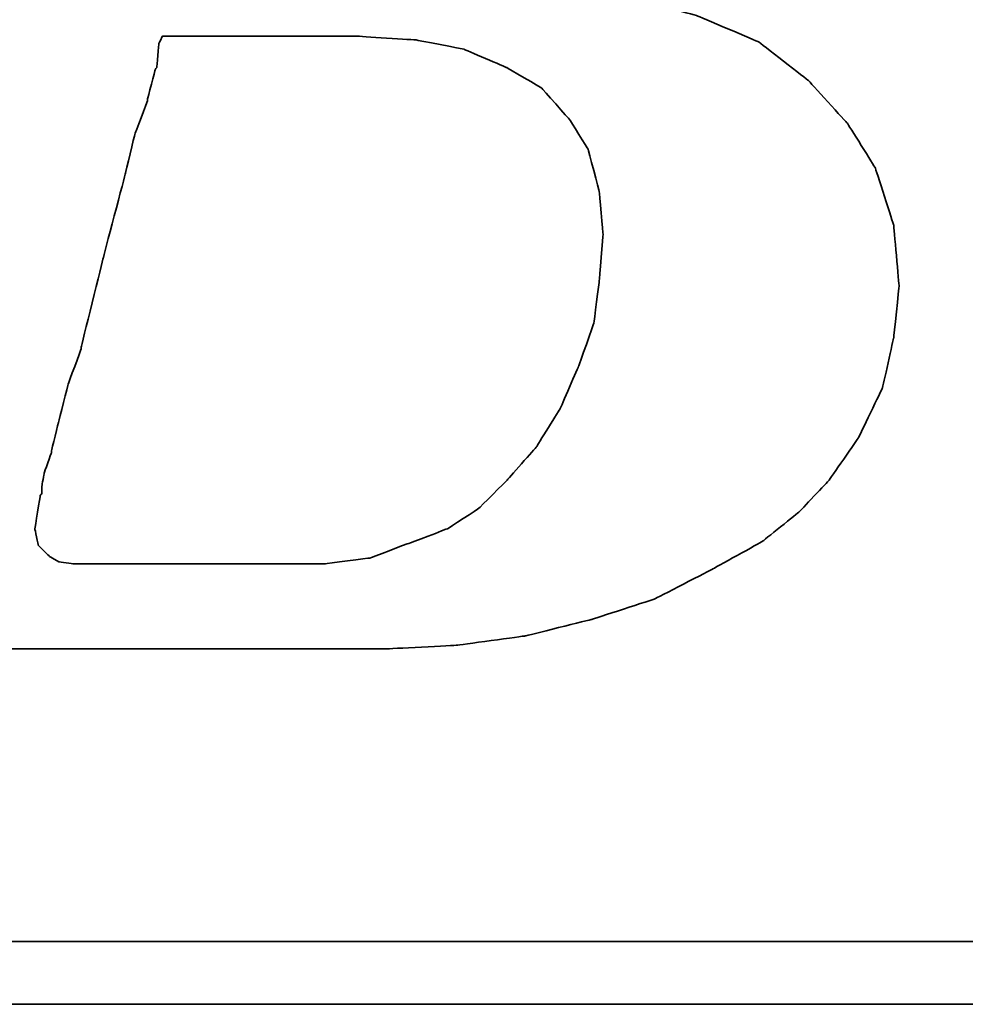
# Model space of a CAD drawing. Header units: millimetres. Extents: x 8 to 901, y 244 to 577.
# Tile 28 of 52: x 664.47 to 668.95, y 341.7 to 346.36. Entities that reach past the tile are written whole.
import ezdxf

# ---------------------------------------------------------------- set-up
doc = ezdxf.new("R2010")
doc.units = ezdxf.units.MM
doc.layers.add('DIM', color=4, linetype='CONTINUOUS')
doc.layers.add('layer 1', color=7, linetype='CONTINUOUS')

# ---------------------------------------------------------------- blocks, each defined once
blk = doc.blocks.new('TBI MOTION logo(完整正式版)')
at = {"layer": 'layer 1', "color": 22, "lineweight": 35}
for points, knots in [([(-64.65375, -6.86375), (-64.65375, -6.86375), (-64.84375, -7.29625), (-64.84375, -7.29625), (-64.84375, -7.29625), (-64.84375, -7.29625), (-64.86875, -7.34375), (-64.86875, -7.34375), (-64.86875, -7.34375), (-64.86875, -7.34375), (-64.86875, -7.36875), (-64.86875, -7.36875), (-64.86875, -7.36875), (-64.86875, -7.36875), (-65.15375, -7.65375), (-65.15375, -7.65375), (-65.15375, -7.65375), (-65.15375, -7.65375), (-65.17875, -7.65375), (-65.17875, -7.65375), (-65.17875, -7.65375), (-65.17875, -7.65375), (-65.20375, -7.67875), (-65.20375, -7.67875), (-65.20375, -7.67875), (-65.20375, -7.67875), (-65.58875, -7.87125), (-65.58875, -7.87125), (-65.58875, -7.87125), (-65.58875, -7.87125), (-65.63375, -7.87125), (-65.63375, -7.87125), (-65.63375, -7.87125), (-65.63375, -7.87125), (-65.65875, -7.89375), (-65.65875, -7.89375), (-65.65875, -7.89375), (-65.65875, -7.89375), (-66.09375, -7.94375), (-66.09375, -7.94375), (-66.09375, -7.94375), (-66.09375, -7.94375), (-66.11375, -7.94375), (-66.11375, -7.94375), (-66.11375, -7.94375), (-66.11375, -7.94375), (-66.16375, -7.94375), (-66.16375, -7.94375), (-66.16375, -7.94375), (-66.16375, -7.94375), (-66.30875, -7.94375), (-66.30875, -7.94375), (-66.30875, -7.94375), (-66.30875, -7.94375), (-66.69375, -7.94375), (-66.69375, -7.94375), (-66.69375, -7.94375), (-66.69375, -7.94375), (-67.07375, -7.94375), (-67.07375, -7.94375), (-67.07375, -7.94375), (-67.07375, -7.94375), (-67.12375, -7.94375), (-67.12375, -7.94375), (-67.12375, -7.94375), (-67.12375, -7.94375), (-67.12375, -7.96625), (-67.12375, -7.96625), (-67.12375, -7.96625), (-67.12375, -7.96625), (-67.14875, -7.99125), (-67.14875, -7.99125), (-67.14875, -7.99125), (-67.14875, -7.99125), (-67.24375, -8.34875), (-67.24375, -8.34875), (-67.24375, -8.34875), (-67.24375, -8.34875), (-67.31375, -8.68625), (-67.31375, -8.68625), (-67.31375, -8.68625), (-67.31375, -8.68625), (-67.26875, -8.68625), (-67.26875, -8.68625), (-67.26875, -8.68625), (-67.26875, -8.68625), (-67.07375, -8.68625), (-67.07375, -8.68625), (-67.07375, -8.68625), (-67.07375, -8.68625), (-66.54875, -8.68625), (-66.54875, -8.68625), (-66.54875, -8.68625), (-66.54875, -8.68625), (-65.82625, -8.68625), (-65.82625, -8.68625), (-65.82625, -8.68625), (-65.82625, -8.68625), (-65.01375, -8.68625), (-65.01375, -8.68625), (-65.01375, -8.68625), (-65.01375, -8.68625), (-64.05375, -8.68625), (-64.05375, -8.68625), (-64.05375, -8.68625), (-64.05375, -8.68625), (-62.08375, -8.68625), (-62.08375, -8.68625), (-62.08375, -8.68625), (-62.08375, -8.68625), (-60.06875, -8.68625), (-60.06875, -8.68625), (-60.06875, -8.68625), (-60.06875, -8.68625), (-59.10875, -8.68625), (-59.10875, -8.68625), (-59.10875, -8.68625), (-59.10875, -8.68625), (-58.29375, -8.68625), (-58.29375, -8.68625), (-58.29375, -8.68625), (-58.29375, -8.68625), (-57.57375, -8.68625), (-57.57375, -8.68625), (-57.57375, -8.68625), (-57.57375, -8.68625), (-57.04875, -8.68625), (-57.04875, -8.68625), (-57.04875, -8.68625), (-57.04875, -8.68625), (-56.85375, -8.68625), (-56.85375, -8.68625), (-56.85375, -8.68625), (-56.85375, -8.68625), (-56.70875, -8.68625), (-56.70875, -8.68625), (-56.70875, -8.68625), (-56.70875, -8.68625), (-56.61375, -8.68625), (-56.61375, -8.68625), (-56.61375, -8.68625), (-56.61375, -8.68625), (-56.56875, -8.68625), (-56.56875, -8.68625), (-56.56875, -8.68625), (-56.56875, -8.68625), (-55.65375, -8.63875), (-55.65375, -8.63875), (-55.65375, -8.63875), (-55.65375, -8.63875), (-54.76875, -8.51875), (-54.76875, -8.51875), (-54.76875, -8.51875), (-54.76875, -8.51875), (-53.90375, -8.30375), (-53.90375, -8.30375), (-53.90375, -8.30375), (-53.90375, -8.30375), (-53.08875, -8.03875), (-53.08875, -8.03875), (-53.08875, -8.03875), (-53.08875, -8.03875), (-52.34375, -7.65375), (-52.34375, -7.65375), (-52.34375, -7.65375), (-52.34375, -7.65375), (-51.69875, -7.29625), (-51.69875, -7.29625), (-51.69875, -7.29625), (-51.69875, -7.29625), (-51.21875, -6.91125), (-51.21875, -6.91125), (-51.21875, -6.91125), (-51.21875, -6.91125), (-50.83375, -6.50375), (-50.83375, -6.50375), (-50.83375, -6.50375), (-50.83375, -6.50375), (-50.44875, -5.94875), (-50.44875, -5.94875), (-50.44875, -5.94875), (-50.44875, -5.94875), (-50.13875, -5.30375), (-50.13875, -5.30375), (-50.13875, -5.30375), (-50.13875, -5.30375), (-49.99375, -4.65375), (-49.99375, -4.65375), (-49.99375, -4.65375), (-49.99375, -4.65375), (-49.92375, -3.98375), (-49.92375, -3.98375), (-49.92375, -3.98375), (-49.92375, -3.98375), (-49.99375, -3.19374), (-49.99375, -3.19374), (-49.99375, -3.19374), (-49.99375, -3.19374), (-50.23374, -2.44874), (-50.23374, -2.44874), (-50.23374, -2.44874), (-50.23374, -2.44874), (-50.59375, -1.87374), (-50.59375, -1.87374), (-50.59375, -1.87374), (-50.59375, -1.87374), (-51.09875, -1.31874), (-51.09875, -1.31874), (-51.09875, -1.31874), (-51.09875, -1.31874), (-51.74375, -0.81875), (-51.74375, -0.81875), (-51.74375, -0.81875), (-51.74375, -0.81875), (-52.53875, -0.48125), (-52.53875, -0.48125), (-52.53875, -0.48125), (-52.53875, -0.48125), (-53.47375, -0.21875), (-53.47375, -0.21875), (-53.47375, -0.21875), (-53.47375, -0.21875), (-54.52875, -0.04874), (-54.52875, -0.04874), (-54.52875, -0.04874), (-54.52875, -0.04874), (-55.65375, 0.12125), (-55.65375, 0.12125), (-55.65375, 0.12125), (-55.65375, 0.12125), (-54.50375, 0.28624), (-54.50375, 0.28624), (-54.50375, 0.28624), (-54.50375, 0.28624), (-53.83375, 0.38124), (-53.83375, 0.38124), (-53.83375, 0.38124), (-53.83375, 0.38124), (-53.18375, 0.50125), (-53.18375, 0.50125), (-53.18375, 0.50125), (-53.18375, 0.50125), (-52.55875, 0.66874), (-52.55875, 0.66874), (-52.55875, 0.66874), (-52.55875, 0.66874), (-52.03375, 0.86124), (-52.03375, 0.86124), (-52.03375, 0.86124), (-52.03375, 0.86124), (-51.50374, 1.03124), (-51.50374, 1.03124), (-51.50374, 1.03124), (-51.50374, 1.03124), (-51.09875, 1.27125), (-51.09875, 1.27125), (-51.09875, 1.27125), (-51.09875, 1.27125), (-50.71375, 1.48624), (-50.71375, 1.48624), (-50.71375, 1.48624), (-50.71375, 1.48624), (-50.37625, 1.77625), (-50.37625, 1.77625), (-50.37625, 1.77625), (-50.37625, 1.77625), (-49.82375, 2.37625), (-49.82375, 2.37625), (-49.82375, 2.37625), (-49.82375, 2.37625), (-49.41875, 2.99625), (-49.41875, 2.99625), (-49.41875, 2.99625), (-49.41875, 2.99625), (-49.22375, 3.76625), (-49.22375, 3.76625), (-49.22375, 3.76625), (-49.22375, 3.76625), (-49.15375, 4.50874), (-49.15375, 4.50874), (-49.15375, 4.50874), (-49.15375, 4.50874), (-49.20375, 5.25125), (-49.20375, 5.25125), (-49.20375, 5.25125), (-49.20375, 5.25125), (-49.41875, 5.92625), (-49.41875, 5.92625), (-49.41875, 5.92625), (-49.41875, 5.92625), (-49.77875, 6.47625), (-49.77875, 6.47625), (-49.77875, 6.47625), (-49.77875, 6.47625), (-50.33125, 7.02624), (-50.33125, 7.02624), (-50.33125, 7.02624), (-50.33125, 7.02624), (-51.00125, 7.43625), (-51.00125, 7.43625), (-51.00125, 7.43625), (-51.00125, 7.43625), (-51.79375, 7.72625), (-51.79375, 7.72625), (-51.79375, 7.72625), (-51.79375, 7.72625), (-52.72875, 7.89124), (-52.72875, 7.89124), (-52.72875, 7.89124), (-52.72875, 7.89124), (-53.83375, 7.98625), (-53.83375, 7.98625), (-53.83375, 7.98625), (-53.83375, 7.98625), (-53.92875, 7.98625), (-53.92875, 7.98625), (-53.92875, 7.98625), (-53.92875, 7.98625), (-54.26375, 7.98625), (-54.26375, 7.98625), (-54.26375, 7.98625), (-54.26375, 7.98625), (-54.74375, 7.98625), (-54.74375, 7.98625), (-54.74375, 7.98625), (-54.74375, 7.98625), (-55.36875, 7.98625), (-55.36875, 7.98625), (-55.36875, 7.98625), (-55.36875, 7.98625), (-56.13375, 7.98625), (-56.13375, 7.98625), (-56.13375, 7.98625), (-56.13375, 7.98625), (-56.94875, 7.98625), (-56.94875, 7.98625), (-56.94875, 7.98625), (-56.94875, 7.98625), (-58.77625, 7.98625), (-58.77625, 7.98625), (-58.77625, 7.98625), (-58.77625, 7.98625), (-60.59875, 7.98625), (-60.59875, 7.98625), (-60.59875, 7.98625), (-60.59875, 7.98625), (-61.41375, 7.98625), (-61.41375, 7.98625), (-61.41375, 7.98625), (-61.41375, 7.98625), (-62.17875, 7.98625), (-62.17875, 7.98625), (-62.17875, 7.98625), (-62.17875, 7.98625), (-62.80375, 7.98625), (-62.80375, 7.98625), (-62.80375, 7.98625), (-62.80375, 7.98625), (-63.30625, 7.98625), (-63.30625, 7.98625), (-63.30625, 7.98625), (-63.30625, 7.98625), (-63.57375, 7.98625), (-63.57375, 7.98625), (-63.57375, 7.98625), (-63.57375, 7.98625), (-63.57375, 7.96375), (-63.57375, 7.96375), (-63.57375, 7.96375), (-63.57375, 7.96375), (-63.59875, 7.94125), (-63.59875, 7.94125), (-63.59875, 7.94125), (-63.59875, 7.94125), (-63.69375, 7.55625), (-63.69375, 7.55625), (-63.69375, 7.55625), (-63.69375, 7.55625), (-63.76375, 7.24624), (-63.76375, 7.24624), (-63.76375, 7.24624), (-63.76375, 7.24624), (-63.23875, 7.24624), (-63.23875, 7.24624), (-63.23875, 7.24624), (-63.23875, 7.24624), (-62.75875, 7.24624), (-62.75875, 7.24624), (-62.75875, 7.24624), (-62.75875, 7.24624), (-62.61125, 7.24624), (-62.61125, 7.24624), (-62.61125, 7.24624), (-62.61125, 7.24624), (-62.56625, 7.24624), (-62.56625, 7.24624), (-62.56625, 7.24624), (-62.56625, 7.24624), (-62.22875, 7.24624), (-62.22875, 7.24624), (-62.22875, 7.24624), (-62.22875, 7.24624), (-62.20375, 7.24624), (-62.20375, 7.24624), (-62.20375, 7.24624), (-62.20375, 7.24624), (-62.17875, 7.21875), (-62.17875, 7.21875), (-62.17875, 7.21875), (-62.17875, 7.21875), (-61.96375, 7.17125), (-61.96375, 7.17125), (-61.96375, 7.17125), (-61.96375, 7.17125), (-61.72375, 7.12624), (-61.72375, 7.12624), (-61.72375, 7.12624), (-61.72375, 7.12624), (-61.70375, 7.12624), (-61.70375, 7.12624), (-61.70375, 7.12624), (-61.70375, 7.12624), (-61.55875, 7.07624), (-61.55875, 7.07624), (-61.55875, 7.07624), (-61.55875, 7.07624), (-61.50875, 7.07624), (-61.50875, 7.07624), (-61.50875, 7.07624), (-61.50875, 7.07624), (-61.48375, 7.02624), (-61.48375, 7.02624), (-61.48375, 7.02624), (-61.48375, 7.02624), (-61.31875, 6.83375), (-61.31875, 6.83375), (-61.31875, 6.83375), (-61.31875, 6.83375), (-61.29375, 6.81125), (-61.29375, 6.81125), (-61.29375, 6.81125), (-61.29375, 6.81125), (-61.29375, 6.78625), (-61.29375, 6.78625), (-61.29375, 6.78625), (-61.29375, 6.78625), (-61.19875, 6.50124), (-61.19875, 6.50124), (-61.19875, 6.50124), (-61.19875, 6.50124), (-61.17375, 6.45124), (-61.17375, 6.45124), (-61.17375, 6.45124), (-61.17375, 6.45124), (-61.19875, 6.40625), (-61.19875, 6.40625), (-61.19875, 6.40625), (-61.19875, 6.40625), (-61.26875, 5.99624), (-61.26875, 5.99624), (-61.26875, 5.99624), (-61.26875, 5.99624), (-61.26875, 5.85125), (-61.26875, 5.85125), (-61.26875, 5.85125), (-61.26875, 5.85125), (-61.26875, 5.82625), (-61.26875, 5.82625), (-61.26875, 5.82625), (-61.26875, 5.82625), (-61.29375, 5.80625), (-61.29375, 5.80625), (-61.29375, 5.80625), (-61.29375, 5.80625), (-61.34125, 5.66125), (-61.34125, 5.66125), (-61.34125, 5.66125), (-61.34125, 5.66125), (-61.41375, 5.44625), (-61.41375, 5.44625), (-61.41375, 5.44625), (-61.41375, 5.44625), (-61.48375, 5.15625), (-61.48375, 5.15625), (-61.48375, 5.15625), (-61.48375, 5.15625), (-61.58375, 4.82124), (-61.58375, 4.82124), (-61.58375, 4.82124), (-61.58375, 4.82124), (-61.79875, 4.00375), (-61.79875, 4.00375), (-61.79875, 4.00375), (-61.79875, 4.00375), (-62.05875, 2.99625), (-62.05875, 2.99625), (-62.05875, 2.99625), (-62.05875, 2.99625), (-62.34875, 1.91625), (-62.34875, 1.91625), (-62.34875, 1.91625), (-62.34875, 1.91625), (-62.97375, -0.41124), (-62.97375, -0.41124), (-62.97375, -0.41124), (-62.97375, -0.41124), (-63.59875, -2.75875), (-63.59875, -2.75875), (-63.59875, -2.75875), (-63.59875, -2.75875), (-63.88375, -3.86374), (-63.88375, -3.86374), (-63.88375, -3.86374), (-63.88375, -3.86374), (-64.14875, -4.82374), (-64.14875, -4.82374), (-64.14875, -4.82374), (-64.14875, -4.82374), (-64.36375, -5.64125), (-64.36375, -5.64125), (-64.36375, -5.64125), (-64.36375, -5.64125), (-64.43625, -5.97625), (-64.43625, -5.97625), (-64.43625, -5.97625), (-64.43625, -5.97625), (-64.50875, -6.28625), (-64.50875, -6.28625), (-64.50875, -6.28625), (-64.50875, -6.28625), (-64.50875, -6.30875), (-64.50875, -6.30875), (-64.50875, -6.30875), (-64.50875, -6.30875), (-64.57875, -6.50375), (-64.57875, -6.50375), (-64.57875, -6.50375), (-64.57875, -6.50375), (-64.62875, -6.69625), (-64.62875, -6.69625), (-64.62875, -6.69625), (-64.62875, -6.69625), (-64.62875, -6.76875), (-64.62875, -6.76875), (-64.62875, -6.76875), (-64.62875, -6.76875), (-64.62875, -6.81375), (-64.62875, -6.81375), (-64.62875, -6.81375), (-64.62875, -6.81375), (-64.62875, -6.83875), (-64.62875, -6.83875), (-64.62875, -6.83875), (-64.62875, -6.83875), (-64.65375, -6.86375), (-64.65375, -6.86375)], [0, 0, 0, 0, 0.00719424, 0.00719424, 0.00719424, 0.00719425, 0.01438849, 0.01438849, 0.01438849, 0.0143885, 0.02158273, 0.02158273, 0.02158273, 0.02158274, 0.02877698, 0.02877698, 0.02877698, 0.02877699, 0.03597122, 0.03597122, 0.03597122, 0.03597123, 0.04316547, 0.04316547, 0.04316547, 0.04316548, 0.05035971, 0.05035971, 0.05035971, 0.05035972, 0.05755396, 0.05755396, 0.05755396, 0.05755397, 0.0647482, 0.0647482, 0.0647482, 0.06474821, 0.07194245, 0.07194245, 0.07194245, 0.07194246, 0.07913669, 0.07913669, 0.07913669, 0.0791367, 0.08633094, 0.08633094, 0.08633094, 0.08633095, 0.09352518, 0.09352518, 0.09352518, 0.09352519, 0.10071942, 0.10071942, 0.10071942, 0.10071943, 0.10791367, 0.10791367, 0.10791367, 0.10791368, 0.11510791, 0.11510791, 0.11510791, 0.11510792, 0.12230216, 0.12230216, 0.12230216, 0.12230217, 0.1294964, 0.1294964, 0.1294964, 0.12949641, 0.13669065, 0.13669065, 0.13669065, 0.13669066, 0.14388489, 0.14388489, 0.14388489, 0.1438849, 0.15107914, 0.15107914, 0.15107914, 0.15107915, 0.15827338, 0.15827338, 0.15827338, 0.15827339, 0.16546763, 0.16546763, 0.16546763, 0.16546764, 0.17266187, 0.17266187, 0.17266187, 0.17266188, 0.17985612, 0.17985612, 0.17985612, 0.17985613, 0.18705036, 0.18705036, 0.18705036, 0.18705037, 0.1942446, 0.1942446, 0.1942446, 0.19424461, 0.20143885, 0.20143885, 0.20143885, 0.20143886, 0.20863309, 0.20863309, 0.20863309, 0.2086331, 0.21582734, 0.21582734, 0.21582734, 0.21582735, 0.22302158, 0.22302158, 0.22302158, 0.22302159, 0.23021583, 0.23021583, 0.23021583, 0.23021584, 0.23741007, 0.23741007, 0.23741007, 0.23741008, 0.24460432, 0.24460432, 0.24460432, 0.24460433, 0.25179856, 0.25179856, 0.25179856, 0.25179857, 0.25899281, 0.25899281, 0.25899281, 0.25899282, 0.26618705, 0.26618705, 0.26618705, 0.26618706, 0.27338129, 0.27338129, 0.27338129, 0.2733813, 0.28057554, 0.28057554, 0.28057554, 0.28057555, 0.28776978, 0.28776978, 0.28776978, 0.28776979, 0.29496403, 0.29496403, 0.29496403, 0.29496404, 0.30215827, 0.30215827, 0.30215827, 0.30215828, 0.30935252, 0.30935252, 0.30935252, 0.30935253, 0.31654676, 0.31654676, 0.31654676, 0.31654677, 0.32374101, 0.32374101, 0.32374101, 0.32374102, 0.33093525, 0.33093525, 0.33093525, 0.33093526, 0.3381295, 0.3381295, 0.3381295, 0.33812951, 0.34532374, 0.34532374, 0.34532374, 0.34532375, 0.35251799, 0.35251799, 0.35251799, 0.352518, 0.35971223, 0.35971223, 0.35971223, 0.35971224, 0.36690647, 0.36690647, 0.36690647, 0.36690648, 0.37410072, 0.37410072, 0.37410072, 0.37410073, 0.38129496, 0.38129496, 0.38129496, 0.38129497, 0.38848921, 0.38848921, 0.38848921, 0.38848922, 0.39568345, 0.39568345, 0.39568345, 0.39568346, 0.4028777, 0.4028777, 0.4028777, 0.40287771, 0.41007194, 0.41007194, 0.41007194, 0.41007195, 0.41726619, 0.41726619, 0.41726619, 0.4172662, 0.42446043, 0.42446043, 0.42446043, 0.42446044, 0.43165468, 0.43165468, 0.43165468, 0.43165469, 0.43884892, 0.43884892, 0.43884892, 0.43884893, 0.44604317, 0.44604317, 0.44604317, 0.44604318, 0.45323741, 0.45323741, 0.45323741, 0.45323742, 0.46043165, 0.46043165, 0.46043165, 0.46043166, 0.4676259, 0.4676259, 0.4676259, 0.46762591, 0.47482014, 0.47482014, 0.47482014, 0.47482015, 0.48201439, 0.48201439, 0.48201439, 0.4820144, 0.48920863, 0.48920863, 0.48920863, 0.48920864, 0.49640288, 0.49640288, 0.49640288, 0.49640289, 0.50359712, 0.50359712, 0.50359712, 0.50359713, 0.51079137, 0.51079137, 0.51079137, 0.51079138, 0.51798561, 0.51798561, 0.51798561, 0.51798562, 0.52517986, 0.52517986, 0.52517986, 0.52517987, 0.5323741, 0.5323741, 0.5323741, 0.53237411, 0.53956835, 0.53956835, 0.53956835, 0.53956836, 0.54676259, 0.54676259, 0.54676259, 0.5467626, 0.55395683, 0.55395683, 0.55395683, 0.55395684, 0.56115108, 0.56115108, 0.56115108, 0.56115109, 0.56834532, 0.56834532, 0.56834532, 0.56834533, 0.57553957, 0.57553957, 0.57553957, 0.57553958, 0.58273381, 0.58273381, 0.58273381, 0.58273382, 0.58992806, 0.58992806, 0.58992806, 0.58992807, 0.5971223, 0.5971223, 0.5971223, 0.59712231, 0.60431655, 0.60431655, 0.60431655, 0.60431656, 0.61151079, 0.61151079, 0.61151079, 0.6115108, 0.61870504, 0.61870504, 0.61870504, 0.61870505, 0.62589928, 0.62589928, 0.62589928, 0.62589929, 0.63309353, 0.63309353, 0.63309353, 0.63309354, 0.64028777, 0.64028777, 0.64028777, 0.64028778, 0.64748201, 0.64748201, 0.64748201, 0.64748202, 0.65467626, 0.65467626, 0.65467626, 0.65467627, 0.6618705, 0.6618705, 0.6618705, 0.66187051, 0.66906475, 0.66906475, 0.66906475, 0.66906476, 0.67625899, 0.67625899, 0.67625899, 0.676259, 0.68345324, 0.68345324, 0.68345324, 0.68345325, 0.69064748, 0.69064748, 0.69064748, 0.69064749, 0.69784173, 0.69784173, 0.69784173, 0.69784174, 0.70503597, 0.70503597, 0.70503597, 0.70503598, 0.71223022, 0.71223022, 0.71223022, 0.71223023, 0.71942446, 0.71942446, 0.71942446, 0.71942447, 0.72661871, 0.72661871, 0.72661871, 0.72661872, 0.73381295, 0.73381295, 0.73381295, 0.73381296, 0.74100719, 0.74100719, 0.74100719, 0.7410072, 0.74820144, 0.74820144, 0.74820144, 0.74820145, 0.75539568, 0.75539568, 0.75539568, 0.75539569, 0.76258993, 0.76258993, 0.76258993, 0.76258994, 0.76978417, 0.76978417, 0.76978417, 0.76978418, 0.77697842, 0.77697842, 0.77697842, 0.77697843, 0.78417266, 0.78417266, 0.78417266, 0.78417267, 0.79136691, 0.79136691, 0.79136691, 0.79136692, 0.79856115, 0.79856115, 0.79856115, 0.79856116, 0.8057554, 0.8057554, 0.8057554, 0.80575541, 0.81294964, 0.81294964, 0.81294964, 0.81294965, 0.82014388, 0.82014388, 0.82014388, 0.82014389, 0.82733813, 0.82733813, 0.82733813, 0.82733814, 0.83453237, 0.83453237, 0.83453237, 0.83453238, 0.84172662, 0.84172662, 0.84172662, 0.84172663, 0.84892086, 0.84892086, 0.84892086, 0.84892087, 0.85611511, 0.85611511, 0.85611511, 0.85611512, 0.86330935, 0.86330935, 0.86330935, 0.86330936, 0.8705036, 0.8705036, 0.8705036, 0.87050361, 0.87769784, 0.87769784, 0.87769784, 0.87769785, 0.88489209, 0.88489209, 0.88489209, 0.8848921, 0.89208633, 0.89208633, 0.89208633, 0.89208634, 0.89928058, 0.89928058, 0.89928058, 0.89928059, 0.90647482, 0.90647482, 0.90647482, 0.90647483, 0.91366906, 0.91366906, 0.91366906, 0.91366907, 0.92086331, 0.92086331, 0.92086331, 0.92086332, 0.92805755, 0.92805755, 0.92805755, 0.92805756, 0.9352518, 0.9352518, 0.9352518, 0.93525181, 0.94244604, 0.94244604, 0.94244604, 0.94244605, 0.94964029, 0.94964029, 0.94964029, 0.9496403, 0.95683453, 0.95683453, 0.95683453, 0.95683454, 0.96402878, 0.96402878, 0.96402878, 0.96402879, 0.97122302, 0.97122302, 0.97122302, 0.97122303, 0.97841727, 0.97841727, 0.97841727, 0.97841728, 0.98561151, 0.98561151, 0.98561151, 0.98561152, 0.99280576, 0.99280576, 0.99280576, 0.99280577, 1, 1, 1, 1]), ([(-61.03125, -6.57375), (-61.03125, -6.57375), (-61.03125, -6.67125), (-61.03125, -6.67125), (-61.03125, -6.67125), (-61.03125, -6.67125), (-61.05375, -6.69625), (-61.05375, -6.69625), (-61.05375, -6.69625), (-61.05375, -6.69625), (-61.12375, -7.12875), (-61.12375, -7.12875), (-61.12375, -7.12875), (-61.12375, -7.12875), (-61.07875, -7.34375), (-61.07875, -7.34375), (-61.07875, -7.34375), (-61.07875, -7.34375), (-60.93375, -7.48875), (-60.93375, -7.48875), (-60.93375, -7.48875), (-60.93375, -7.48875), (-60.81375, -7.55625), (-60.81375, -7.55625), (-60.81375, -7.55625), (-60.81375, -7.55625), (-60.62375, -7.58375), (-60.62375, -7.58375), (-60.62375, -7.58375), (-60.62375, -7.58375), (-60.30875, -7.58375), (-60.30875, -7.58375), (-60.30875, -7.58375), (-60.30875, -7.58375), (-59.97375, -7.58375), (-59.97375, -7.58375), (-59.97375, -7.58375), (-59.97375, -7.58375), (-59.87875, -7.58375), (-59.87875, -7.58375), (-59.87875, -7.58375), (-59.87875, -7.58375), (-59.63625, -7.58375), (-59.63625, -7.58375), (-59.63625, -7.58375), (-59.63625, -7.58375), (-58.96875, -7.58375), (-58.96875, -7.58375), (-58.96875, -7.58375), (-58.96875, -7.58375), (-58.29375, -7.58375), (-58.29375, -7.58375), (-58.29375, -7.58375), (-58.29375, -7.58375), (-58.05375, -7.58375), (-58.05375, -7.58375), (-58.05375, -7.58375), (-58.05375, -7.58375), (-57.98375, -7.58375), (-57.98375, -7.58375), (-57.98375, -7.58375), (-57.98375, -7.58375), (-57.35875, -7.58375), (-57.35875, -7.58375), (-57.35875, -7.58375), (-57.35875, -7.58375), (-56.78375, -7.50875), (-56.78375, -7.50875), (-56.78375, -7.50875), (-56.78375, -7.50875), (-56.27875, -7.31875), (-56.27875, -7.31875), (-56.27875, -7.31875), (-56.27875, -7.31875), (-55.77375, -7.12875), (-55.77375, -7.12875), (-55.77375, -7.12875), (-55.77375, -7.12875), (-55.36875, -6.86375), (-55.36875, -6.86375), (-55.36875, -6.86375), (-55.36875, -6.86375), (-55.00875, -6.50375), (-55.00875, -6.50375), (-55.00875, -6.50375), (-55.00875, -6.50375), (-54.62375, -6.06875), (-54.62375, -6.06875), (-54.62375, -6.06875), (-54.62375, -6.06875), (-54.31375, -5.56875), (-54.31375, -5.56875), (-54.31375, -5.56875), (-54.31375, -5.56875), (-54.07375, -5.01625), (-54.07375, -5.01625), (-54.07375, -5.01625), (-54.07375, -5.01625), (-53.87875, -4.46374), (-53.87875, -4.46374), (-53.87875, -4.46374), (-53.87875, -4.46374), (-53.80875, -3.91375), (-53.80875, -3.91375), (-53.80875, -3.91375), (-53.80875, -3.91375), (-53.75875, -3.31375), (-53.75875, -3.31375), (-53.75875, -3.31375), (-53.75875, -3.31375), (-53.80875, -2.75875), (-53.80875, -2.75875), (-53.80875, -2.75875), (-53.80875, -2.75875), (-53.95375, -2.20875), (-53.95375, -2.20875), (-53.95375, -2.20875), (-53.95375, -2.20875), (-54.19375, -1.82625), (-54.19375, -1.82625), (-54.19375, -1.82625), (-54.19375, -1.82625), (-54.55375, -1.41875), (-54.55375, -1.41875), (-54.55375, -1.41875), (-54.55375, -1.41875), (-55.00875, -1.15125), (-55.00875, -1.15125), (-55.00875, -1.15125), (-55.00875, -1.15125), (-55.56125, -0.91375), (-55.56125, -0.91375), (-55.56125, -0.91375), (-55.56125, -0.91375), (-56.18125, -0.79375), (-56.18125, -0.79375), (-56.18125, -0.79375), (-56.18125, -0.79375), (-56.94875, -0.74374), (-56.94875, -0.74374), (-56.94875, -0.74374), (-56.94875, -0.74374), (-56.99875, -0.74374), (-56.99875, -0.74374), (-56.99875, -0.74374), (-56.99875, -0.74374), (-57.09375, -0.74374), (-57.09375, -0.74374), (-57.09375, -0.74374), (-57.09375, -0.74374), (-57.38375, -0.74374), (-57.38375, -0.74374), (-57.38375, -0.74374), (-57.38375, -0.74374), (-57.76875, -0.74374), (-57.76875, -0.74374), (-57.76875, -0.74374), (-57.76875, -0.74374), (-58.24625, -0.74374), (-58.24625, -0.74374), (-58.24625, -0.74374), (-58.24625, -0.74374), (-58.72875, -0.74374), (-58.72875, -0.74374), (-58.72875, -0.74374), (-58.72875, -0.74374), (-59.20875, -0.74374), (-59.20875, -0.74374), (-59.20875, -0.74374), (-59.20875, -0.74374), (-59.46875, -0.74374), (-59.46875, -0.74374), (-59.46875, -0.74374), (-59.46875, -0.74374), (-59.51625, -0.83875), (-59.51625, -0.83875), (-59.51625, -0.83875), (-59.51625, -0.83875), (-59.54375, -1.15125), (-59.54375, -1.15125), (-59.54375, -1.15125), (-59.54375, -1.15125), (-59.56375, -1.17874), (-59.56375, -1.17874), (-59.56375, -1.17874), (-59.56375, -1.17874), (-59.66375, -1.55875), (-59.66375, -1.55875), (-59.66375, -1.55875), (-59.66375, -1.55875), (-59.66375, -1.58375), (-59.66375, -1.58375), (-59.66375, -1.58375), (-59.66375, -1.58375), (-59.82875, -2.01874), (-59.82875, -2.01874), (-59.82875, -2.01874), (-59.82875, -2.01874), (-59.94875, -2.52125), (-59.94875, -2.52125), (-59.94875, -2.52125), (-59.94875, -2.52125), (-60.23875, -3.62375), (-60.23875, -3.62375), (-60.23875, -3.62375), (-60.23875, -3.62375), (-60.52375, -4.77624), (-60.52375, -4.77624), (-60.52375, -4.77624), (-60.52375, -4.77624), (-60.52375, -4.79874), (-60.52375, -4.79874), (-60.52375, -4.79874), (-60.52375, -4.79874), (-60.69125, -5.25375), (-60.69125, -5.25375), (-60.69125, -5.25375), (-60.69125, -5.25375), (-60.81375, -5.73625), (-60.81375, -5.73625), (-60.81375, -5.73625), (-60.81375, -5.73625), (-60.90875, -6.11875), (-60.90875, -6.11875), (-60.90875, -6.11875), (-60.90875, -6.11875), (-60.90875, -6.14375), (-60.90875, -6.14375), (-60.90875, -6.14375), (-60.90875, -6.14375), (-61.00375, -6.40875), (-61.00375, -6.40875), (-61.00375, -6.40875), (-61.00375, -6.40875), (-61.03125, -6.57375), (-61.03125, -6.57375)], [0, 0, 0, 0, 0.01694915, 0.01694915, 0.01694915, 0.01694916, 0.03389831, 0.03389831, 0.03389831, 0.03389832, 0.05084746, 0.05084746, 0.05084746, 0.05084747, 0.06779661, 0.06779661, 0.06779661, 0.06779662, 0.08474576, 0.08474576, 0.08474576, 0.08474577, 0.10169492, 0.10169492, 0.10169492, 0.10169493, 0.11864407, 0.11864407, 0.11864407, 0.11864408, 0.13559322, 0.13559322, 0.13559322, 0.13559323, 0.15254237, 0.15254237, 0.15254237, 0.15254238, 0.16949153, 0.16949153, 0.16949153, 0.16949154, 0.18644068, 0.18644068, 0.18644068, 0.18644069, 0.20338983, 0.20338983, 0.20338983, 0.20338984, 0.22033898, 0.22033898, 0.22033898, 0.22033899, 0.23728814, 0.23728814, 0.23728814, 0.23728815, 0.25423729, 0.25423729, 0.25423729, 0.2542373, 0.27118644, 0.27118644, 0.27118644, 0.27118645, 0.28813559, 0.28813559, 0.28813559, 0.2881356, 0.30508475, 0.30508475, 0.30508475, 0.30508476, 0.3220339, 0.3220339, 0.3220339, 0.32203391, 0.33898305, 0.33898305, 0.33898305, 0.33898306, 0.3559322, 0.3559322, 0.3559322, 0.35593221, 0.37288136, 0.37288136, 0.37288136, 0.37288137, 0.38983051, 0.38983051, 0.38983051, 0.38983052, 0.40677966, 0.40677966, 0.40677966, 0.40677967, 0.42372881, 0.42372881, 0.42372881, 0.42372882, 0.44067797, 0.44067797, 0.44067797, 0.44067798, 0.45762712, 0.45762712, 0.45762712, 0.45762713, 0.47457627, 0.47457627, 0.47457627, 0.47457628, 0.49152542, 0.49152542, 0.49152542, 0.49152543, 0.50847458, 0.50847458, 0.50847458, 0.50847459, 0.52542373, 0.52542373, 0.52542373, 0.52542374, 0.54237288, 0.54237288, 0.54237288, 0.54237289, 0.55932203, 0.55932203, 0.55932203, 0.55932204, 0.57627119, 0.57627119, 0.57627119, 0.5762712, 0.59322034, 0.59322034, 0.59322034, 0.59322035, 0.61016949, 0.61016949, 0.61016949, 0.6101695, 0.62711864, 0.62711864, 0.62711864, 0.62711865, 0.6440678, 0.6440678, 0.6440678, 0.64406781, 0.66101695, 0.66101695, 0.66101695, 0.66101696, 0.6779661, 0.6779661, 0.6779661, 0.67796611, 0.69491525, 0.69491525, 0.69491525, 0.69491526, 0.71186441, 0.71186441, 0.71186441, 0.71186442, 0.72881356, 0.72881356, 0.72881356, 0.72881357, 0.74576271, 0.74576271, 0.74576271, 0.74576272, 0.76271186, 0.76271186, 0.76271186, 0.76271187, 0.77966102, 0.77966102, 0.77966102, 0.77966103, 0.79661017, 0.79661017, 0.79661017, 0.79661018, 0.81355932, 0.81355932, 0.81355932, 0.81355933, 0.83050847, 0.83050847, 0.83050847, 0.83050848, 0.84745763, 0.84745763, 0.84745763, 0.84745764, 0.86440678, 0.86440678, 0.86440678, 0.86440679, 0.88135593, 0.88135593, 0.88135593, 0.88135594, 0.89830508, 0.89830508, 0.89830508, 0.89830509, 0.91525424, 0.91525424, 0.91525424, 0.91525425, 0.93220339, 0.93220339, 0.93220339, 0.9322034, 0.94915254, 0.94915254, 0.94915254, 0.94915255, 0.96610169, 0.96610169, 0.96610169, 0.9661017, 0.98305085, 0.98305085, 0.98305085, 0.98305086, 1, 1, 1, 1]), ([(75.90875, -9.47875), (75.90875, -9.47875), (75.90875, -12.28625), (75.90875, -12.28625), (75.90875, -12.28625), (75.90875, -12.28625), (75.90875, -12.47875), (75.90875, -12.47875), (75.90875, -12.47875), (75.90875, -12.47875), (75.71625, -12.47875), (75.71625, -12.47875), (75.71625, -12.47875), (75.71625, -12.47875), (-88.32875, -12.47875), (-88.32875, -12.47875), (-88.32875, -12.47875), (-88.32875, -12.47875), (-88.32875, -13.29375), (-88.32875, -13.29375), (-88.32875, -13.29375), (-88.32875, -13.29375), (82.89125, -13.29375), (82.89125, -13.29375), (82.89125, -13.29375), (82.89125, -13.29375), (75.90875, -9.47875), (75.90875, -9.47875)], [0, 0, 0, 0, 0.14285714, 0.14285714, 0.14285714, 0.14285715, 0.28571429, 0.28571429, 0.28571429, 0.2857143, 0.42857143, 0.42857143, 0.42857143, 0.42857144, 0.57142857, 0.57142857, 0.57142857, 0.57142858, 0.71428571, 0.71428571, 0.71428571, 0.71428572, 0.85714286, 0.85714286, 0.85714286, 0.85714287, 1, 1, 1, 1])]:
    blk.add_open_spline(points, degree=3, knots=knots, dxfattribs=at)

msp = doc.modelspace()

# ---------------------------------------------------------------- block references
at = {"layer": 'DIM', "color": 7, "xscale": 0.3648685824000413, "yscale": 0.3648685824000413, "zscale": 0.3648685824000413}
msp.add_blockref('TBI MOTION logo(完整正式版)', (686.8486, 346.5515), dxfattribs=at)

doc.saveas('drawing.dxf')
